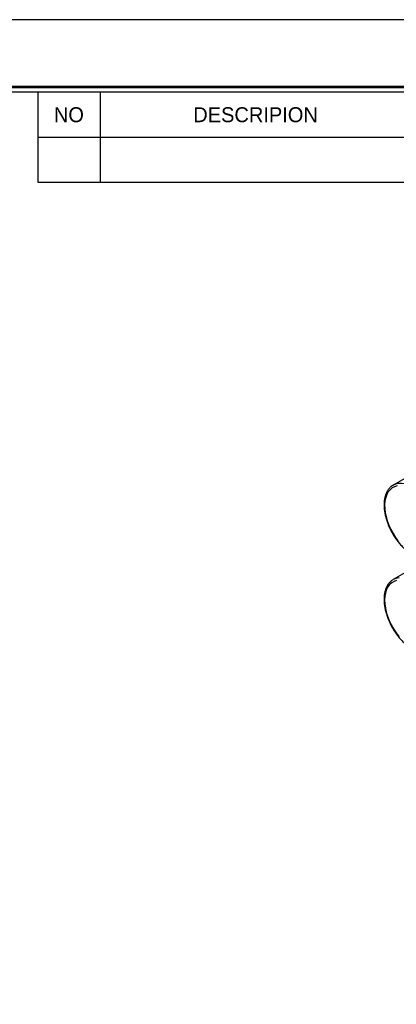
# Model space of a CAD drawing. Header units: millimetres. Extents: x 0 to 314, y 0 to 222.
# Tile 4 of 8: x 199 to 237, y 122 to 222. Entities that reach past the tile are written whole.
import ezdxf
from ezdxf.enums import TextEntityAlignment as Align

# ---------------------------------------------------------------- set-up
doc = ezdxf.new("R2010")
doc.units = ezdxf.units.MM
doc.layers.add('L1', color=7, linetype='CONTINUOUS')
doc.layers.add('OUTLINE', color=7, linetype='CONTINUOUS')

# ---------------------------------------------------------------- blocks, each defined once
blk = doc.blocks.new('표제란')
at = {"layer": 'L1', "color": 0}
blk.add_line((297, 210), (0, 210), dxfattribs=at)
at = {"layer": 'L1'}
for p, q in [((190, 203), (190, 194.336)), ((196, 203), (196, 194.336)), ((190, 198.668), (290, 198.668)), ((190, 194.336), (290, 194.336))]:
    blk.add_line(p, q, dxfattribs=at)
at = {"layer": 'L1', "const_width": 0.25}
blk.add_lwpolyline([(290.5, 6.5), (290.5, 203.5), (10, 203.5), (10, 6.5)], close=True, dxfattribs=at)
at = {"layer": 'L1'}
blk.add_lwpolyline([(290, 7), (290, 203), (10.5, 203), (10.5, 7)], close=True, dxfattribs=at)
for s, p in [('NO', (193, 200.834)), ('DESCRIPION', (211, 200.834))]:
    blk.add_text(s, height=1.444, dxfattribs=at).set_placement(p, align=Align.MIDDLE_CENTER)
for tag, p in [('필렛', (179.25, 10.9)), ('모따기', (179.25, 8.3))]:
    blk.add_attdef(tag, text='', height=1.15, dxfattribs=at).set_placement(p, align=Align.MIDDLE_LEFT)
at = {"layer": 'OUTLINE', "ltscale": 0.5}
for tag, p, height in [('TITLE', (237.166, 24.406), 2.5), ('도번', (251.181, 15.642), 2.5), ('SCALE', (253.781, 9.553), 1.2), ('DATE', (277.02, 9.511), 1.2)]:
    blk.add_attdef(tag, p, '', height=height, dxfattribs=at)

msp = doc.modelspace()

# ---------------------------------------------------------------- linework, layer by layer
at = {"layer": 'OUTLINE'}
for p, q in [((240.2787, 176.3699), (237.026, 174.4922)), ((240.2787, 166.737), (237.026, 164.8592)), ((237.0112, 164.8506), (237.026, 164.8592))]:
    msp.add_line(p, q, dxfattribs=at)
at = {"layer": 'OUTLINE', "flags": 128}
for points in [[(237.026, 174.4922), (237.2732, 174.605), (237.5583, 174.6738), (237.8649, 174.6904), (238.189, 174.6545), (238.526, 174.5667), (238.8715, 174.428), (239.2207, 174.2405), (239.5691, 174.0066), (239.9117, 173.7295), (240.2441, 173.4129), (240.5617, 173.0611), (240.8602, 172.6789), (241.1356, 172.2715), (241.3841, 171.8443)], [(237.4284, 174.3999), (237.1571, 174.3212), (236.9117, 174.1922), (236.6959, 174.0145), (236.5125, 173.7907), (236.3641, 173.524), (236.2529, 173.218), (236.1804, 172.8771), (236.1476, 172.506), (236.155, 172.11), (236.2024, 171.6947), (236.2893, 171.2658), (236.4143, 170.8294), (236.5758, 170.3916), (236.7714, 169.9585), (236.9984, 169.5362), (237.2537, 169.1307), (237.5336, 168.7477)], [(236.9854, 174.4678), (237.0135, 174.4849), (237.026, 174.4922)], [(237.3691, 164.7546), (237.103, 164.6652), (236.8636, 164.5257), (236.6544, 164.338), (236.4782, 164.1049), (236.3375, 163.8295), (236.2344, 163.5158), (236.1702, 163.1681), (236.1458, 162.7914), (236.1617, 162.3908), (236.2175, 161.9721), (236.3126, 161.5411), (236.4454, 161.1039), (236.6143, 160.6666), (236.8168, 160.2353), (237.0501, 159.8161), (237.3109, 159.4149), (237.5955, 159.0373)], [(237.026, 164.8592), (237.0632, 164.88), (237.3283, 164.9899), (237.618, 165.0484)]]:
    msp.add_lwpolyline(points, dxfattribs=at)
at = {"layer": 'OUTLINE'}
for points, knots in [([(236.9842, 174.4608), (236.9286, 174.4259), (236.7934, 174.3409), (236.6113, 174.1568), (236.4364, 173.919), (236.2954, 173.6429), (236.1885, 173.3328), (236.1177, 172.9914), (236.0838, 172.6231), (236.0875, 172.2327), (236.1284, 171.8253), (236.2059, 171.406), (236.3187, 170.98), (236.4653, 170.5522), (236.6438, 170.1278), (236.8521, 169.7115), (237.0876, 169.3083), (237.3475, 168.923), (237.629, 168.56), (237.9286, 168.2237), (238.2432, 167.9182), (238.5691, 167.647), (238.9029, 167.4136), (239.2409, 167.2212), (239.5793, 167.0724), (239.9142, 166.9697), (240.2411, 166.9153), (240.5559, 166.9093), (240.8513, 166.9558), (241.0703, 167.0206), (241.1806, 167.0846), (241.2084, 167.1007)], [0, 0, 0, 0, 0.02402823, 0.05838755, 0.09290806, 0.12779224, 0.16309753, 0.19875444, 0.2346364, 0.2706249, 0.30663208, 0.3426134, 0.37855765, 0.41446594, 0.45034565, 0.48620711, 0.52206188, 0.55792179, 0.59379544, 0.62969546, 0.66563432, 0.70162346, 0.7376713, 0.77377952, 0.80993555, 0.8460845, 0.88212687, 0.91792229, 0.95332213, 0.98825201, 1, 1, 1, 1]), ([(237.0129, 164.845), (236.9857, 164.8307), (236.8753, 164.7727), (236.7088, 164.626), (236.5177, 164.4084), (236.3606, 164.1497), (236.2366, 163.8563), (236.1479, 163.5297), (236.0958, 163.174), (236.081, 162.7938), (236.1037, 162.3941), (236.1634, 161.98), (236.259, 161.5566), (236.3892, 161.1291), (236.5524, 160.7024), (236.7463, 160.2815), (236.9688, 159.8713), (237.2171, 159.4767), (237.4883, 159.1021), (237.7796, 158.7525), (238.0289, 158.4909), (238.1809, 158.35), (238.227, 158.3073)], [0, 0, 0, 0, 0.01684075, 0.06831808, 0.11984873, 0.17179926, 0.22436644, 0.27752934, 0.33112576, 0.38496321, 0.43889081, 0.49279956, 0.54665797, 0.60046004, 0.65421314, 0.70793099, 0.7616302, 0.81532842, 0.86904076, 0.9227832, 0.97657498, 1, 1, 1, 1])]:
    msp.add_open_spline(points, degree=3, knots=knots, dxfattribs=at)

# ---------------------------------------------------------------- block references
at = {"layer": 'OUTLINE', "xscale": 1.0568143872, "yscale": 1.0568143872, "zscale": 1.0568143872}
msp.add_blockref('표제란', (0, 0), dxfattribs=at)

doc.saveas('drawing.dxf')
